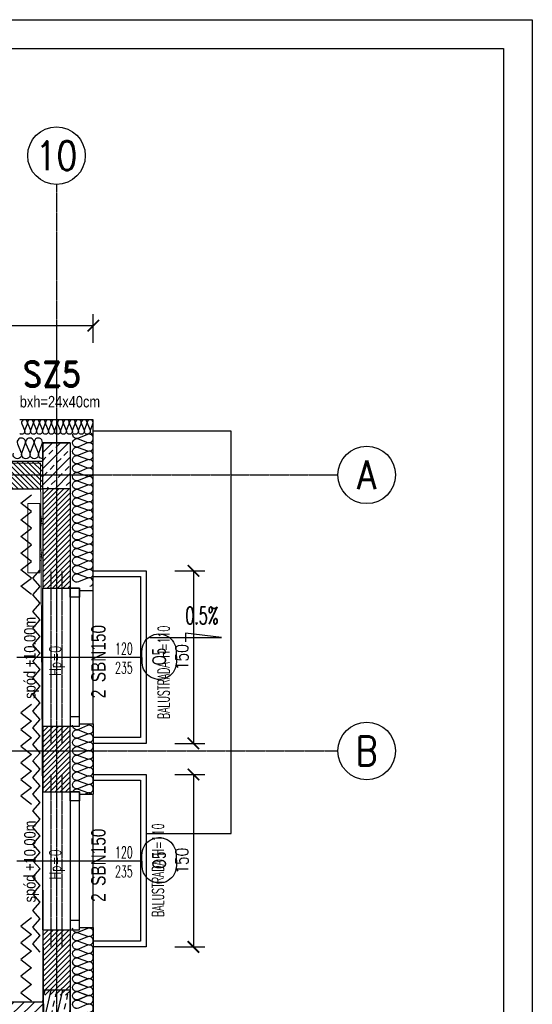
# Model space of a CAD drawing. Header units: millimetres. Extents: x 69081 to 158617, y -37521 to -9534.
# Tile 241 of 256: x 114626 to 115072, y -19109 to -18253. Entities that reach past the tile are written whole.
import ezdxf
from ezdxf.enums import TextEntityAlignment as Align

# ---------------------------------------------------------------- set-up
doc = ezdxf.new("R2010")
doc.units = ezdxf.units.MM
doc.linetypes.add('DO', pattern=[0.8, 0.6, -0.1, 0, -0.1])
doc.linetypes.add('DP', pattern=[0.5, 0.3, -0.2])
for name, color, linetype in [('0_oświetlenie', 7, 'Continuous'), ('A-----SZ', 8, 'Continuous'), ('A-BUD-MA-MATERIALY', 8, 'Continuous'), ('A-MEB', 8, 'Continuous'), ('A-OSI', 8, 'DO'), ('A-SCI', 7, 'Continuous'), ('AM DRZWI ZEWN', 1, 'Continuous'), ('BA_okn', 7, 'Continuous'), ('BA_okp', 2, 'Continuous'), ('BA_okw', 1, 'DP'), ('BA_sym', 7, 'Continuous'), ('BA_TXG', 3, 'Continuous'), ('BA_txs', 2, 'Continuous'), ('BA_WIC', 1, 'Continuous'), ('BI_sym', 7, 'Continuous'), ('BI_szr', 8, 'Continuous'), ('BZ_sym', 7, 'Continuous'), ('JS_OLKA KONSTR', 231, 'Continuous'), ('JS_PODCIĄGI', 1, 'DP'), ('Nadproża', 5, 'DO'), ('R-----OP', 1, 'Continuous'), ('ramka', 1, 'Continuous'), ('słupy', 1, 'Continuous')]:
    doc.layers.add(name, color=color, linetype=linetype)
doc.layers.add('IS_Grzejnik', color=15, linetype='Continuous', lineweight=5)
doc.layers.add('OPIS', color=7, linetype='Continuous', lineweight=25)
doc.styles.add('BIKTBG', font='romand.shx', dxfattribs={"width": 0.9})
doc.styles.add('BIKTS', font='bikromsw.shx', dxfattribs={"width": 0.85})
doc.styles.add('ROMANS', font='romans.shx', dxfattribs={"height": 1})
doc.styles.add('WYM--ROMANSSHX-08', font='ROMANS.SHX', dxfattribs={"width": 0.8})
doc.dimstyles.new('ROMANSSHX-K5002508105012', dxfattribs={"dimscale": 50, "dimtxt": 0.22, "dimasz": 0.2, "dimexe": 0.2, "dimexo": 0.5, "dimgap": 0.09, "dimtad": 1, "dimdec": 3, "dimrnd": 0.5, "dimdsep": 46, "dimtxsty": 'WYM--ROMANSSHX-08', "dimblk1": 'ARCHTICK', "dimblk2": 'ARCHTICK', "dimsah": 1, "dimcen": 0.1, "dimclrd": 1, "dimclre": 1, "dimclrt": 2, "dimadec": 0, "dimazin": 0, "dimtfac": 1, "dimtdec": 3, "dimtix": 1, "dimtmove": 2, "dimatfit": 3, "dimfxl": 0.5, "dimfxlon": 1, "dimtolj": 1, "dimarcsym": 0})

# ---------------------------------------------------------------- blocks, each defined once
blk = doc.blocks.new('_ARCHTICK')
at = {"color": 0, "linetype": 'ByBlock', "const_width": 0.15}
blk.add_lwpolyline([(-0.5, -0.5), (0.5, 0.5)], dxfattribs=at)
blk = doc.blocks.new('*D3071')
at = {"layer": 'A-SCI', "color": 1, "lineweight": -2, "transparency": 16777216}
for p, q in [((114761.14, -18909.01), (114787.22, -18909.01)), ((114777.22, -18909.01), (114777.22, -19059.01)), ((114761.14, -19059.01), (114787.22, -19059.01))]:
    blk.add_line(p, q, dxfattribs=at)
at = {"layer": 'Defpoints', "color": 0, "lineweight": 5, "transparency": 16777216}
for p in [(114736.14, -18909.01), (114736.14, -19059.01), (114777.22, -19059.01)]:
    blk.add_point(p, dxfattribs=at)
at = {"layer": 'A-SCI', "color": 1, "lineweight": -2, "transparency": 16777216, "xscale": 10, "yscale": 10, "zscale": 10}
for p, rotation in [((114777.22, -18909.01), 90), ((114777.22, -19059.01), 270)]:
    blk.add_blockref('_ARCHTICK', p, dxfattribs=dict(at, rotation=rotation))
at = {"layer": 'A-SCI', "color": 2, "transparency": 16777216, "insert": (114767.22, -18984.01), "char_height": 11, "attachment_point": 5, "rotation": 90, "style": 'WYM--ROMANSSHX-08'}
blk.add_mtext('\\A1;150', dxfattribs=at)
blk = doc.blocks.new('enr')
blk.add_circle((0, 0), 0.5)
at = {"style": 'ROMANS', "width": 0.85}
blk.add_attdef('NR', text='', height=0.5, dxfattribs=at).set_placement((0, 0), align=Align.MIDDLE_CENTER)
blk = doc.blocks.new('osie')
at = {"layer": 'A-OSI'}
for p, q in [((20573.6, -41234.89), (20573.6, -44525.44)), ((16633.35, -41487.43), (20818.3, -41487.43)), ((18914.68, -41727.43), (20818.3, -41727.43))]:
    blk.add_line(p, q, dxfattribs=at)
at = {"layer": 'BI_sym', "xscale": 50, "yscale": 50, "zscale": 50}
for p, values in [((20573.6, -41209.89), {'NR': '10'}), ((20843.3, -41487.43), {'NR': 'A'}), ((20843.3, -41727.43), {'NR': 'B'})]:
    blk.add_blockref('enr', p, dxfattribs=at).add_auto_attribs(values)
blk = doc.blocks.new('*D3062')
at = {"layer": 'A-SCI', "color": 1, "lineweight": -2, "transparency": 16777216}
for p, q in [((114761.14, -18731.98), (114787.22, -18731.98)), ((114777.22, -18731.98), (114777.22, -18881.98)), ((114761.14, -18881.98), (114787.22, -18881.98))]:
    blk.add_line(p, q, dxfattribs=at)
at = {"layer": 'Defpoints', "color": 0, "lineweight": 5, "transparency": 16777216}
for p in [(114736.14, -18731.98), (114736.14, -18881.98), (114777.22, -18881.98)]:
    blk.add_point(p, dxfattribs=at)
at = {"layer": 'A-SCI', "color": 1, "lineweight": -2, "transparency": 16777216, "xscale": 10, "yscale": 10, "zscale": 10}
for p, rotation in [((114777.22, -18731.98), 90), ((114777.22, -18881.98), 270)]:
    blk.add_blockref('_ARCHTICK', p, dxfattribs=dict(at, rotation=rotation))
at = {"layer": 'A-SCI', "color": 2, "transparency": 16777216, "insert": (114767.22, -18806.98), "char_height": 11, "attachment_point": 5, "rotation": 90, "style": 'WYM--ROMANSSHX-08'}
blk.add_mtext('\\A1;150', dxfattribs=at)
blk = doc.blocks.new('*D3051')
at = {"layer": 'A-SCI', "color": 1, "lineweight": -2, "transparency": 16777216}
for p, q in [((113151.14, -18533.87), (113151.14, -18508.87)), ((114690.14, -18533.87), (114690.14, -18508.87)), ((113151.14, -18518.87), (114690.14, -18518.87))]:
    blk.add_line(p, q, dxfattribs=at)
at = {"layer": 'Defpoints', "color": 0, "lineweight": 5, "transparency": 16777216}
for p in [(114690.14, -18518.87), (114690.14, -18580.59), (113151.14, -18600.59)]:
    blk.add_point(p, dxfattribs=at)
at = {"layer": 'A-SCI', "color": 1, "lineweight": -2, "transparency": 16777216, "xscale": 10, "yscale": 10, "zscale": 10, "rotation": 180}
blk.add_blockref('_ARCHTICK', (113151.14, -18518.87), dxfattribs=at)
at = {"layer": 'A-SCI', "color": 1, "lineweight": -2, "transparency": 16777216, "xscale": 10, "yscale": 10, "zscale": 10}
blk.add_blockref('_ARCHTICK', (114690.14, -18518.87), dxfattribs=at)
at = {"layer": 'A-SCI', "color": 2, "transparency": 16777216, "insert": (113920.64, -18508.87), "char_height": 11, "attachment_point": 5, "style": 'WYM--ROMANSSHX-08'}
blk.add_mtext('\\A1;1539', dxfattribs=at)
blk = doc.blocks.new('symnadpr')
at = {"style": 'BIKTS', "width": 0.8}
blk.add_attdef('SZT_NADPR', text='', height=25, dxfattribs=at).set_placement((-48.7, -11.7), align=Align.RIGHT)
blk.add_attdef('NAZNADPR', (-42.6, -11.7), '', height=25, dxfattribs=at)
blk = doc.blocks.new('A$C04435ce7')
at = {"layer": 'BI_szr'}
h = blk.add_hatch(dxfattribs=at)
h.set_pattern_fill('BIK_ZELBET', color=256, scale=5, style=0)
h.set_pattern_definition([(45, (5449.092, -13331.315), (-7.071068, 7.071068), []), (45, (5456.163, -13331.315), (-7.071068, 7.071068), [5, -3.5])])
h.paths.add_polyline_path([(3962.09, 2694.37), (3986.09, 2694.37), (3986.09, 2654.37), (3962.09, 2654.37)])
h = blk.add_hatch(dxfattribs=at)
h.set_pattern_fill('BIK_ZELBET', color=256, scale=5, angle=32, style=0)
h.set_pattern_definition([(77, (3980.602, 2213.061), (-9.7437, 2.2495), []), (77, (3986.599, 2216.808), (-9.7437, 2.2495), [5, -3.5])])
h.paths.add_polyline_path([(3962.09, 2194.37), (3986.09, 2194.37), (3986.09, 2218.37), (3962.09, 2218.37)])
at = {"layer": 'Nadproża', "ltscale": 0.75}
for p, q in [((3969.1, 2582.98), (3969.1, 2432.98)), ((3978.68, 2582.98), (3978.68, 2432.98)), ((3969.1, 2405.95), (3969.1, 2255.95)), ((3978.68, 2405.95), (3978.68, 2255.95))]:
    blk.add_line(p, q, dxfattribs=at)
at = {"layer": 'słupy', "color": 4}
for points in [[(3962.09, 2694.37), (3986.09, 2694.37), (3986.09, 2654.37), (3962.09, 2654.37)], [(3962.09, 2194.37), (3986.09, 2194.37), (3986.09, 2218.37), (3962.09, 2218.37)]]:
    blk.add_lwpolyline(points, close=True, dxfattribs=at)
at = {"layer": 'BZ_sym'}
ref = blk.add_blockref('symnadpr', (4010.52, 2507.59), dxfattribs=dict(at, xscale=0.5, yscale=0.5, zscale=0.5, rotation=90))
ref.add_attrib('naznadpr', 'SBN150', (4016.77, 2486.09), dxfattribs={"height": 12.5, "rotation": 90, "style": 'BIKTS', "width": 0.8})
ref.add_attrib('szt_nadpr', '2', dxfattribs={"height": 12.5, "rotation": 90, "style": 'BIKTS', "width": 0.8}).set_placement((4016.77, 2479.64), align=Align.RIGHT)
ref = blk.add_blockref('symnadpr', (4010.52, 2330.57), dxfattribs=dict(at, xscale=0.5, yscale=0.5, zscale=0.5, rotation=90))
ref.add_attrib('naznadpr', 'SBN150', (4016.77, 2309.07), dxfattribs={"height": 12.5, "rotation": 90, "style": 'BIKTS', "width": 0.8})
ref.add_attrib('szt_nadpr', '2', dxfattribs={"height": 12.5, "rotation": 90, "style": 'BIKTS', "width": 0.8}).set_placement((4016.77, 2302.62), align=Align.RIGHT)
at = {"layer": 'BA_TXG', "style": 'BIKTBG', "width": 0.9}
blk.add_text('SZ5', height=22, rotation=0, dxfattribs=at).set_placement((3970.1, 2742.97), align=Align.CENTER)
at = {"layer": 'OPIS', "insert": (4012.01, 2734.99), "char_height": 10, "width": 174.3659, "attachment_point": 3, "style": 'WYM--ROMANSSHX-08'}
blk.add_mtext('{\\fArial|b0|i0|c238|p34;bxh=24x40cm}', dxfattribs=at)
at = {"layer": 'OPIS', "char_height": 10, "width": 160, "attachment_point": 1, "rotation": 90, "style": 'WYM--ROMANSSHX-08'}
for insert in [(3945.93, 2471.72), (3945.93, 2294.7)]:
    blk.add_mtext('{\\fArial|b0|i0|c238|p34;spód +10.00m}', dxfattribs=dict(at, insert=insert))
blk = doc.blocks.new('grzejniki pietro 2')
at = {"layer": 'IS_Grzejnik', "extrusion": (0, 0, -1), "elevation": -289.1}
blk.add_lwpolyline([(-20623.77, -40937), (-20623.77, -40997), (-20613.27, -40997), (-20613.27, -40937)], close=True, dxfattribs=at)
at = {"layer": 'IS_Grzejnik', "elevation": 289.1}
for points in [[(20623.77, -40947.5), (20623.77, -40950.84), (20625.17, -40950.84), (20625.17, -40953.17), (20623.77, -40953.17), (20623.77, -40956.5), (20624.77, -40956.5), (20624.77, -40954.17), (20626.17, -40954.17), (20626.17, -40949.84), (20624.77, -40949.84), (20624.77, -40947.5)], [(20623.77, -40977.5), (20623.77, -40980.84), (20625.17, -40980.84), (20625.17, -40983.17), (20623.77, -40983.17), (20623.77, -40986.5), (20624.77, -40986.5), (20624.77, -40984.17), (20626.17, -40984.17), (20626.17, -40979.84), (20624.77, -40979.84), (20624.77, -40977.5)]]:
    blk.add_lwpolyline(points, close=True, dxfattribs=at)
blk = doc.blocks.new('symdrz')
blk.add_lwpolyline([(-10, -30, -1), (-10, 30), (10, 30, -1), (10, -30)], format="xyb", close=True)
at = {"style": 'BIKTS', "width": 0.8}
blk.add_attdef('SZERDRZ', text='', height=25, dxfattribs=at).set_placement((77.1, 8.8), align=Align.CENTER)
blk.add_attdef('SYMDRZ', text='', height=25, dxfattribs=at).set_placement((0, 0), align=Align.MIDDLE)
blk.add_attdef('WYSDRZ', text='', height=25, dxfattribs=at).set_placement((77.1, -9.5), align=Align.TOP_CENTER)
blk = doc.blocks.new('A$C3901f979')
at = {"layer": 'AM DRZWI ZEWN'}
ref = blk.add_blockref('symdrz', (3909.49, 2584.46), dxfattribs=dict(at, xscale=0.4950000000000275, yscale=0.4950000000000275, zscale=0.4950000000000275, rotation=91.31345348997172))
ref.add_attrib('Symdrz', 'O5', dxfattribs={"layer": 'BA_sym', "height": 12, "rotation": 91.31345, "style": 'BIKTS', "width": 0.7}).set_placement((3909.49, 2584.46), align=Align.MIDDLE_CENTER)
ref = blk.add_blockref('symdrz', (3909.49, 2407.43), dxfattribs=dict(at, xscale=0.4950000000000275, yscale=0.4950000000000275, zscale=0.4950000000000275, rotation=91.31345348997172))
ref.add_attrib('Symdrz', 'O5', dxfattribs={"layer": 'BA_sym', "height": 12, "rotation": 91.31345, "style": 'BIKTS', "width": 0.7}).set_placement((3909.49, 2407.43), align=Align.MIDDLE_CENTER)
blk = doc.blocks.new('*U2991')
for points in [[(0, 0), (0, 837), (900, 837), (900, 0)], [(30, 5), (30, 832), (895, 832), (895, 5)]]:
    blk.add_lwpolyline(points, close=True)

msp = doc.modelspace()

# ---------------------------------------------------------------- hatches: boundary and pattern name
at = {"layer": 'A-----SZ'}
h = msp.add_hatch(dxfattribs=at)
h.set_pattern_fill('ANSI31', color=256, angle=270.0000002)
h.set_pattern_definition([(315, (134600.083, 11015.9974), (2.24506402, 2.24506404), [])])
h.paths.add_polyline_path([(114646.1814, -18636.5849), (114646.1814, -18660.5849), (114345.1814, -18660.5849), (114345.1814, -18636.5849)])
h = msp.add_hatch(dxfattribs=at)
h.set_pattern_fill('ANSI31', color=256, scale=2)
h.set_pattern_definition([(45, (77432.36, 11586.2524), (-4.4901281, 4.4901281), [])])
h.paths.add_polyline_path([(113616.1415, -18660.5941), (113604.1415, -18660.5941), (113604.1415, -18910.5941), (113625.1415, -18910.5941), (113625.1415, -18898.5941), (113616.1415, -18898.5941)])
h.paths.add_polyline_path([(113821.1415, -18696.5941), (113733.1415, -18696.5941), (113733.1415, -18660.5941), (113721.1415, -18660.5941), (113721.1415, -18708.5941), (113821.1415, -18708.5941)])
h.paths.add_polyline_path([(113821.1415, -18898.5941), (113728.1415, -18898.5941), (113728.1415, -18910.5941), (113821.1415, -18910.5941)])
h.paths.add_polyline_path([(113821.1415, -19106.5941), (113195.1415, -19106.5941), (113195.1415, -19121.5941), (113821.1415, -19121.5941)])
h.paths.add_polyline_path([(114646.1415, -19106.5941), (114020.1415, -19106.5941), (114020.1415, -19121.5941), (114646.1415, -19121.5941)])
h.paths.add_polyline_path([(114113.1945, -18898.5941), (114020.1415, -18898.5941), (114020.1415, -18910.5941), (114113.1945, -18910.5941)])
h.paths.add_polyline_path([(114237.1415, -18660.5941), (114225.1415, -18660.5941), (114225.1415, -18898.5941), (114216.1945, -18898.5941), (114216.1945, -18910.5941), (114237.1415, -18910.5941)])
h.paths.add_polyline_path([(114120.1415, -18660.5941), (114108.1415, -18660.5941), (114108.1415, -18696.5941), (114020.1415, -18696.5941), (114020.1415, -18708.5941), (114120.1415, -18708.5941)])
h.paths.add_polyline_path([(114128.1415, -19261.5941), (114020.1415, -19261.5941), (114020.1415, -19273.5941), (114128.1415, -19273.5941)])
h.paths.add_polyline_path([(114287.1415, -19261.5941), (114231.1415, -19261.5941), (114231.1415, -19273.5941), (114275.1415, -19273.5941), (114275.1415, -19421.5941), (114287.1415, -19421.5941)])
h.paths.add_polyline_path([(114646.1415, -19421.5941), (114108.1415, -19421.5941), (114108.1415, -19436.5941), (114646.1415, -19436.5941)])
h.paths.add_polyline_path([(114120.1415, -19373.5941), (114020.1415, -19373.5941), (114020.1415, -19385.5941), (114108.1415, -19385.5941), (114108.1415, -19421.5941), (114120.1415, -19421.5941)])
h.paths.add_polyline_path([(114120.1415, -19436.5941), (114108.1415, -19436.5941), (114108.1415, -19472.5941), (114020.1415, -19472.5941), (114020.1415, -19484.5941), (114120.1415, -19484.5941)])
h.paths.add_polyline_path([(113821.1415, -19373.5941), (113721.1415, -19373.5941), (113721.1415, -19421.5941), (113721.1415, -19484.5941), (113821.1415, -19484.5941), (113821.1415, -19472.5941), (113733.1415, -19472.5941), (113733.1415, -19421.5941), (113733.1415, -19385.5941), (113821.1415, -19385.5941)])
h.paths.add_polyline_path([(114130.1415, -19634.5941), (114020.1415, -19634.5941), (114020.1415, -19646.5941), (114130.1415, -19646.5941)])
h = msp.add_hatch(dxfattribs=at)
h.set_pattern_fill('ANSI31', color=256, angle=0.0000002)
h.set_pattern_definition([(45, (84993.599, 1293.3168), (-2.24506404, 2.24506402), [])])
h.paths.add_polyline_path([(114646.1814, -18660.5849), (114670.1814, -18660.5849), (114670.1814, -18746.9725), (114646.1814, -18746.9725)])
h = msp.add_hatch(dxfattribs=at)
h.set_pattern_fill('ANSI31', color=256, angle=0.0000002)
h.set_pattern_definition([(45, (84993.599, 1086.9292), (-2.24506404, 2.24506402), [])])
h.paths.add_polyline_path([(114646.1814, -18866.9725), (114670.1814, -18866.9725), (114670.1814, -18923.9994), (114646.1814, -18923.9994)])
h = msp.add_hatch(dxfattribs=at)
h.set_pattern_fill('ANSI31', color=256, angle=0.0000002)
h.set_pattern_definition([(45, (84993.599, 909.9023), (-2.24506404, 2.24506402), [])])
h.paths.add_polyline_path([(114646.1814, -19043.9994), (114670.1814, -19043.9994), (114670.1814, -19101.0263), (114646.1814, -19101.0263)])

# ---------------------------------------------------------------- linework, layer by layer
at = {"layer": '0_oświetlenie', "color": 7, "lineweight": 5, "elevation": 1}
msp.add_lwpolyline([(111353.9326, -21359.284), (114660.1136, -21359.284), (114644.1136, -18638.284), (113105.1136, -18638.284), (113105.1136, -19854.284), (112602.3789, -19854.284), (112319.9319, -18630.8715), (110820.3763, -18977.0712), (111353.9326, -21359.284)], dxfattribs=at)
at = {"layer": 'A-BUD-MA-MATERIALY'}
for points in [[(114690.1415, -18613.309, -0.52350852), (114687.7127, -18609.806), (114689.8507, -18604.0966, 1.47258809), (114685.0302, -18604.1901), (114687.3462, -18609.7124, -1.47258809), (114682.5257, -18609.806), (114684.6637, -18604.0966, 1.47258809), (114679.8432, -18604.1901), (114682.1592, -18609.7124, -1.47258809), (114677.3387, -18609.806), (114679.4767, -18604.0966, 1.47258809), (114674.6562, -18604.1901), (114676.9722, -18609.7124, -1.47258809), (114672.1517, -18609.806), (114674.2897, -18604.0966, 1.47258809), (114669.4692, -18604.1901), (114671.7852, -18609.7124, -1.47258809), (114666.9647, -18609.806), (114669.1027, -18604.0966, 1.47258809), (114664.2822, -18604.1901), (114666.5982, -18609.7124, -1.47258809), (114661.7777, -18609.806), (114663.9157, -18604.0966, 1.47258809), (114659.0952, -18604.1901), (114661.4112, -18609.7124, -1.47258809), (114656.5907, -18609.806), (114658.7287, -18604.0966, 1.47258809), (114653.9082, -18604.1901), (114656.2242, -18609.7124, -1.47258809), (114651.4037, -18609.806), (114653.5417, -18604.0966, 1.47258809), (114648.7212, -18604.1901), (114651.0372, -18609.7124, -1.47258809), (114646.2167, -18609.806), (114648.3547, -18604.0966, 1.47258809), (114643.5342, -18604.1901), (114645.8502, -18609.7124, -1.47258809), (114641.0297, -18609.806), (114643.1677, -18604.0966, 1.47258809), (114638.3472, -18604.1901), (114640.6632, -18609.7124, -1.47258809), (114635.8427, -18609.806), (114637.9807, -18604.0966, 1.47258809), (114633.1602, -18604.1901), (114635.4762, -18609.7124, -1.47258809), (114630.6557, -18609.806), (114632.7937, -18604.0966, 1.47258809), (114627.9732, -18604.1901), (114630.2892, -18609.7124, -0.80522747), (114626.1415, -18612.6241, -0.80522747)], [(114646.1415, -18634.5943, -0.52350852), (114642.7031, -18629.6352), (114645.7298, -18621.5526, 1.47258809), (114638.9056, -18621.685), (114642.1842, -18629.5028, -1.47258809), (114635.3599, -18629.6352), (114638.3867, -18621.5526, 1.47258809), (114631.5624, -18621.685), (114634.841, -18629.5028, -1.47258809), (114628.0168, -18629.6352), (114631.0435, -18621.5526, 1.47258809), (114624.2192, -18621.685), (114627.4979, -18629.5028, -1.47258809), (114620.6736, -18629.6352)], [(114687.1848, -18686.5941, 1.10555169), (114685.0469, -18679.6075), (114677.2291, -18682.8864, -1.47258809), (114677.0966, -18676.0621), (114685.1793, -18679.0887, 1.47258809), (114685.0467, -18672.2644), (114677.229, -18675.5432, -1.47258809), (114677.0964, -18668.719), (114685.1791, -18671.7455, 1.47258809), (114685.0465, -18664.9212), (114677.2288, -18668.2001, -1.47258809), (114677.0962, -18661.3758), (114685.1789, -18664.4023, 1.47258809), (114685.0464, -18657.5781), (114677.2286, -18660.8569, -1.47258809), (114677.0961, -18654.0327), (114685.1787, -18657.0592, 1.47258809), (114685.0462, -18650.2349), (114677.2284, -18653.5138, -1.47258809), (114677.0959, -18646.6895), (114685.1785, -18649.716, 1.47258809), (114685.046, -18642.8918), (114677.2282, -18646.1706, -1.47258809), (114677.0957, -18639.3463), (114685.1784, -18642.3729, 1.47258809), (114685.0458, -18635.5486), (114677.2281, -18638.8275, -1.47258809), (114677.0955, -18632.0032), (114685.1782, -18635.0297, 1.47258809), (114685.0456, -18628.2055), (114677.2279, -18631.4843, -1.47258809), (114677.0953, -18624.66), (114685.178, -18627.6866, 1.47258809), (114685.0455, -18620.8623), (114677.2277, -18624.1412, -1.47258809), (114677.0952, -18617.3169), (114685.1778, -18620.3434, 1.47258809), (114685.0453, -18613.5192), (114677.2275, -18616.798, -0.55167917), (114672.1402, -18613.2338)], [(114687.1862, -18745.3393, 1.10555169), (114685.0483, -18738.3527), (114677.2306, -18741.6316, -1.47258809), (114677.098, -18734.8073), (114685.1807, -18737.8339, 1.47258809), (114685.0482, -18731.0096), (114677.2304, -18734.2884, -1.47258809), (114677.0979, -18727.4642), (114685.1805, -18730.4907, 1.47258809), (114685.048, -18723.6664), (114677.2302, -18726.9453, -1.47258809), (114677.0977, -18720.121), (114685.1803, -18723.1476, 1.47258809), (114685.0478, -18716.3233), (114677.23, -18719.6021, -1.47258809), (114677.0975, -18712.7779), (114685.1802, -18715.8044, 1.47258809), (114685.0476, -18708.9801), (114677.2299, -18712.259, -1.47258809), (114677.0973, -18705.4347), (114685.18, -18708.4613, 1.47258809), (114685.0474, -18701.637), (114677.2297, -18704.9158, -1.47258809), (114677.0971, -18698.0916), (114685.1798, -18701.1181, 1.47258809), (114685.0473, -18694.2938), (114677.2295, -18697.5727, -1.47258809), (114677.097, -18690.7484), (114685.1796, -18693.775, 1.47258809), (114685.0471, -18686.9507), (114677.2293, -18690.2295, -1.47258809), (114677.0968, -18683.4053), (114685.1794, -18686.4318, 1.47258809), (114685.0469, -18679.6075), (114677.2291, -18682.8864, -1.47258809), (114677.0966, -18676.0621), (114685.1793, -18679.0887, 1.47258809), (114685.0467, -18672.2644), (114677.229, -18675.5432, -0.55167917), (114672.1417, -18671.979)], [(114672.3413, -18924.0086, -0.42204556), (114677.1004, -18921.7657), (114685.183, -18924.7924, 1.47258809), (114685.0506, -18917.9682), (114677.2328, -18921.2468, -1.47258809), (114677.1004, -18914.4225), (114685.183, -18917.4493, 1.47258809), (114685.0506, -18910.625), (114677.2328, -18913.9037, -1.47258809), (114677.1004, -18907.0794), (114685.183, -18910.1061, 1.47258809), (114685.0506, -18903.2819), (114677.2328, -18906.5605, -1.47258809), (114677.1004, -18899.7362), (114685.183, -18902.763, 1.47258809), (114685.0506, -18895.9387), (114677.2328, -18899.2174, -1.47258809), (114677.1004, -18892.3931), (114685.183, -18895.4198, 1.47258809), (114685.0506, -18888.5956), (114677.2328, -18891.8742, -1.47258809), (114677.1004, -18885.0499), (114685.183, -18888.0767, 1.47258809), (114685.0506, -18881.2524), (114677.2328, -18884.5311, -1.47258809), (114677.1004, -18877.7068), (114685.183, -18880.7335, 1.47258809), (114685.0506, -18873.9093), (114677.2328, -18877.1879, -1.47258809), (114677.1004, -18870.3636), (114685.183, -18873.3904, 1.47258809), (114685.0506, -18866.5661), (114677.2328, -18869.8448, -0.55167917), (114672.1456, -18866.2804)], [(114688.971, -18926.0086, 0.29467439), (114685.0506, -18925.3113), (114682.1652, -18926.5214)], [(114677.2328, -19112.1688, -1.47258809), (114677.1004, -19105.3445), (114685.183, -19108.3712, 1.47258809), (114685.0506, -19101.547), (114677.2328, -19104.8256, -1.47258809), (114677.1004, -19098.0013), (114685.183, -19101.0281, 1.47258809), (114685.0506, -19094.2038), (114677.2328, -19097.4825, -1.47258809), (114677.1004, -19090.6582), (114685.183, -19093.6849, 1.47258809), (114685.0506, -19086.8607), (114677.2328, -19090.1393, -1.47258809), (114677.1004, -19083.315), (114685.183, -19086.3418, 1.47258809), (114685.0506, -19079.5175), (114677.2328, -19082.7962, -1.47258809), (114677.1004, -19075.9719), (114685.183, -19078.9986, 1.47258809), (114685.0506, -19072.1744), (114677.2328, -19075.453, -1.47258809), (114677.1004, -19068.6287), (114685.183, -19071.6555, 1.47258809), (114685.0506, -19064.8312), (114677.2328, -19068.1098, -1.47258809), (114677.1004, -19061.2856), (114685.183, -19064.3123, 1.47258809), (114685.0506, -19057.488), (114677.2328, -19060.7667, -1.47258809), (114677.1004, -19053.9424), (114685.183, -19056.9692, 1.47258809), (114685.0506, -19050.1449), (114677.2328, -19053.4235, -1.47258809), (114677.1004, -19046.5993), (114685.183, -19049.626, 1.47258809), (114685.0506, -19042.8017), (114677.2328, -19046.0804, -0.55167917), (114672.1456, -19042.516)], [(114685.183, -19115.6432, 1.47258809), (114685.0506, -19108.8189), (114677.2328, -19112.0976, -1.47258809), (114677.1004, -19105.2733), (114685.183, -19108.3, 1.47258809), (114685.0506, -19101.4758), (114677.2328, -19104.7544, -1.47258809), (114677.1004, -19097.9301), (114685.183, -19100.9569, 1.47258809), (114685.0506, -19094.1326), (114677.2328, -19097.4112, -1.47258809), (114677.1004, -19090.587), (114685.183, -19093.6137, 1.47258809), (114685.0506, -19086.7894), (114677.2328, -19090.0681, -1.47258809), (114677.1004, -19083.2438), (114685.183, -19086.2706, 1.47258809), (114685.0506, -19079.4463), (114677.2328, -19082.7249, -1.47258809), (114677.1004, -19075.9007), (114685.183, -19078.9274, 1.47258809), (114685.0506, -19072.1031), (114677.2328, -19075.3818, -0.55167917), (114672.1456, -19071.8174)], [(114685.183, -19115.7144, 1.47258809), (114685.0506, -19108.8901)]]:
    msp.add_lwpolyline(points, format="xyb", dxfattribs=at)
at = {"layer": 'A-MEB'}
for points in [[(114636.3238, -18680.4727), (114627.088, -18673.252), (114636.3238, -18666.0312)], [(114636.3238, -18694.9142), (114627.088, -18687.6935), (114636.3238, -18680.4727)], [(114636.3238, -18709.3557), (114627.088, -18702.1349), (114636.3238, -18694.9142)], [(114636.3238, -18723.7972), (114627.088, -18716.5764), (114636.3238, -18709.3557)], [(114636.3238, -18738.2386), (114627.088, -18731.0179), (114636.3238, -18723.7972)], [(114643.8879, -18745.6795), (114637.6521, -18738.4588), (114643.8879, -18731.238)], [(114636.3238, -18752.6801), (114627.088, -18745.4594), (114636.3238, -18738.2386)], [(114643.8879, -18760.121), (114637.6521, -18752.9003), (114643.8879, -18745.6795)], [(114643.8879, -18774.5625), (114637.6521, -18767.3417), (114643.8879, -18760.121)], [(114643.8879, -18789.0039), (114637.6521, -18781.7832), (114643.8879, -18774.5625)], [(114643.8879, -18803.4454), (114637.6521, -18796.2247), (114643.8879, -18789.0039)], [(114643.8879, -18817.8869), (114637.6521, -18810.6662), (114643.8879, -18803.4454)], [(114643.8879, -18832.3284), (114637.6521, -18825.1076), (114643.8879, -18817.8869)], [(114643.8879, -18846.7699), (114637.6521, -18839.5491), (114643.8879, -18832.3284)], [(114643.8879, -18861.2113), (114637.6521, -18853.9906), (114643.8879, -18846.7699)], [(114636.3238, -18848.314), (114627.088, -18855.5347), (114636.3238, -18862.7555)], [(114636.3238, -18862.7555), (114627.088, -18869.9762), (114636.3238, -18877.197)], [(114643.8879, -18875.6528), (114637.6521, -18868.4321), (114643.8879, -18861.2113)], [(114636.3238, -18877.197), (114627.088, -18884.4177), (114636.3238, -18891.6384)], [(114643.8879, -18890.0943), (114637.6521, -18882.8736), (114643.8879, -18875.6528)], [(114643.8879, -18904.5358), (114637.6521, -18897.315), (114643.8879, -18890.0943)], [(114636.3238, -18891.6384), (114627.088, -18898.8592), (114636.3238, -18906.0799)], [(114636.3238, -18906.0799), (114627.088, -18913.3007), (114636.3238, -18920.5214)], [(114643.8879, -18918.9773), (114637.6521, -18911.7565), (114643.8879, -18904.5358)], [(114636.3238, -18920.5214), (114627.088, -18927.7421), (114636.3238, -18934.9629)], [(114643.8879, -18933.4187), (114637.6521, -18926.198), (114643.8879, -18918.9773)], [(114643.8879, -18947.8602), (114637.6521, -18940.6395), (114643.8879, -18933.4187)], [(114643.8879, -18962.3017), (114637.6521, -18955.0809), (114643.8879, -18947.8602)], [(114643.8879, -18976.7432), (114637.6521, -18969.5224), (114643.8879, -18962.3017)], [(114643.8879, -18991.1846), (114637.6521, -18983.9639), (114643.8879, -18976.7432)], [(114643.8879, -19005.6261), (114637.6521, -18998.4054), (114643.8879, -18991.1846)], [(114643.8879, -19020.0676), (114637.6521, -19012.8469), (114643.8879, -19005.6261)], [(114643.8879, -19034.5091), (114637.6521, -19027.2883), (114643.8879, -19020.0676)], [(114636.3238, -19033.7296), (114627.088, -19040.9503), (114636.3238, -19048.171)], [(114643.8879, -19048.9506), (114637.6521, -19041.7298), (114643.8879, -19034.5091)], [(114636.3238, -19048.171), (114627.088, -19055.3918), (114636.3238, -19062.6125)], [(114643.8879, -19063.392), (114637.6521, -19056.1713), (114643.8879, -19048.9506)], [(114636.3238, -19062.6125), (114627.088, -19069.8333), (114636.3238, -19077.054)], [(114636.3238, -19077.054), (114627.088, -19084.2747), (114636.3238, -19091.4955)], [(114636.3238, -19091.4955), (114627.088, -19098.7162), (114636.3238, -19105.937)]]:
    msp.add_lwpolyline(points, dxfattribs=at)
at = {"layer": 'A-SCI', "color": 4}
for p, q in [((114690.1415, -18600.5941), (114626.1415, -18600.5941)), ((114690.1415, -18748.9817), (114690.1415, -18600.5941)), ((114646.1415, -18746.9817), (114678.1415, -18746.9817)), ((114646.1415, -18866.9817), (114678.1415, -18866.9817)), ((114646.1415, -18924.0086), (114678.1415, -18924.0086)), ((114646.1415, -19044.0086), (114678.1415, -19044.0086))]:
    msp.add_line(p, q, dxfattribs=at)
at = {"layer": 'A-SCI', "color": 5}
msp.add_line((114020.1415, -19106.5941), (114646.1415, -19106.5941), dxfattribs=at)
at = {"layer": 'A-SCI', "color": 4}
for points in [[(114670.1415, -18620.5941), (114670.1415, -18620.5941), (114670.1415, -18620.5941), (114646.1415, -18620.5941), (114646.1415, -18636.5941)], [(114670.1415, -18620.5941), (114670.1415, -18746.9817)], [(113980.6415, -18636.5941), (114646.1415, -18636.5941)], [(113980.6415, -18636.5941), (114646.1415, -18636.5941)], [(114020.1415, -18660.5941), (114646.1415, -18660.5941), (114646.1415, -18746.9817)], [(114678.1415, -18746.9817), (114678.1415, -18748.9817), (114690.1415, -18748.9817)], [(114678.1415, -18866.9817), (114678.1415, -18864.9817), (114690.1415, -18864.9817)], [(114690.1415, -18864.9817), (114690.1415, -18926.0086)], [(114646.1415, -18866.9817), (114646.1415, -18924.0086)], [(114670.1415, -18924.0086), (114670.1415, -18866.9817)], [(114678.1415, -18924.0086), (114678.1415, -18926.0086), (114690.1415, -18926.0086)], [(114646.1415, -19044.0086), (114646.1415, -19248.5941)], [(114670.1415, -19044.0086), (114670.1415, -19248.5941)], [(114678.1415, -19044.0086), (114678.1415, -19042.0086), (114690.1415, -19042.0086)], [(114690.1415, -19042.0086), (114690.1415, -19250.5941)]]:
    msp.add_lwpolyline(points, dxfattribs=at)
at = {"layer": 'BA_okn'}
for points in [[(114678.1415, -18866.9817), (114678.1415, -18746.9817), (114670.1415, -18746.9817), (114670.1415, -18866.9817)], [(114678.1415, -18746.9817), (114678.1415, -18754.9817), (114670.1415, -18754.9817), (114670.1415, -18746.9817)], [(114678.1415, -18866.9817), (114678.1415, -18858.9817), (114670.1415, -18858.9817), (114670.1415, -18866.9817)], [(114678.1415, -19044.0086), (114678.1415, -18924.0086), (114670.1415, -18924.0086), (114670.1415, -19044.0086)], [(114678.1415, -18924.0086), (114678.1415, -18932.0086), (114670.1415, -18932.0086), (114670.1415, -18924.0086)], [(114678.1415, -19044.0086), (114678.1415, -19036.0086), (114670.1415, -19036.0086), (114670.1415, -19044.0086)]]:
    msp.add_lwpolyline(points, close=True, dxfattribs=at)
at = {"layer": 'BA_okp'}
for points in [[(114736.1415, -18960.3441), (114810.1415, -18960.3441), (114810.1415, -18610.5941), (114690.1415, -18610.5941)], [(114690.1415, -18731.9817), (114736.1415, -18731.9817), (114736.1415, -18881.9817), (114690.1415, -18881.9817)], [(114690.1415, -18736.9817), (114731.1415, -18736.9817), (114731.1415, -18876.9817), (114690.1415, -18876.9817)], [(114690.1415, -18909.0086), (114736.1415, -18909.0086), (114736.1415, -19059.0086), (114690.1415, -19059.0086)], [(114690.1415, -18914.0086), (114731.1415, -18914.0086), (114731.1415, -19054.0086), (114690.1415, -19054.0086)]]:
    msp.add_lwpolyline(points, dxfattribs=at)
at = {"layer": 'BA_okw'}
for p, q in [((114646.1415, -18866.9817), (114646.1415, -18746.9817)), ((114690.1415, -18864.9817), (114690.1415, -18748.9817)), ((114646.1415, -19044.0086), (114646.1415, -18924.0086)), ((114690.1415, -19042.0086), (114690.1415, -18926.0086))]:
    msp.add_line(p, q, dxfattribs=at)
at = {"layer": 'BA_WIC'}
for p, q in [((114623.7381, -18806.9817), (114732.5449, -18806.9817)), ((114623.7381, -18984.0086), (114732.5449, -18984.0086))]:
    msp.add_line(p, q, dxfattribs=at)
at = {"layer": 'JS_PODCIĄGI', "lineweight": -3}
msp.add_line((114626.1415, -18580.5941), (114626.1415, -18580.5941), dxfattribs=at)
at = {"layer": 'R-----OP', "color": 7}
msp.add_lwpolyline([(114739.1612, -18789.8638), (114801.6612, -18789.8638), (114770.4112, -18786.1138), (114770.4112, -18793.6138)], dxfattribs=at)

# ---------------------------------------------------------------- block references
at = {"layer": 'A-SCI', "color": 4}
msp.add_blockref('osie', (94084.5456, 22838.835), dxfattribs=at)
at = {"layer": 'AM DRZWI ZEWN'}
msp.add_blockref('A$C3901f979', (110837.8965, -21391.1009), dxfattribs=at)
at = {"layer": 'IS_Grzejnik'}
msp.add_blockref('grzejniki pietro 2', (94019.9764, 22263.4019, -289.1), dxfattribs=at)
at = {"layer": 'JS_OLKA KONSTR'}
msp.add_blockref('A$C04435ce7', (110684.0499, -21314.9635), dxfattribs=at)
at = {"layer": 'ramka', "ltscale": 0.01, "xscale": 5, "yscale": 5, "zscale": 5}
msp.add_blockref('*U2991', (110571.8456, -22437.8823), dxfattribs=at)

# ---------------------------------------------------------------- texts
at = {"layer": 'BA_txs', "char_height": 10, "width": 211.406726, "attachment_point": 1, "style": 'ROMANS'}
for insert in [(114709.0055, -18794.6629), (114709.0055, -18971.6898)]:
    msp.add_mtext('\\pxse0.96;{\\W0.6;\\C1;120\\P235}', dxfattribs=dict(at, insert=insert))
at = {"layer": 'R-----OP', "attachment_point": 1, "style": 'ROMANS'}
for s, insert, char_height, width, rotation in [('{\\W0.6;\\C2;0.5%}', (114770.3184, -18763.3933), 15, 37.088784, 360), ('\\pxql;{\\W0.6;BALUSTRADA H=110}', (114746.3659, -18860.9015), 10, 237.48282, 90), ('\\pxql;{\\W0.7;Hp=0}', (114651.9801, -18823.2847), 10, 246.829506, 90), ('\\pxql;{\\W0.6;BALUSTRADA H=110}', (114741.3659, -19032.9284), 10, 237.48282, 90), ('\\pxql;{\\W0.7;Hp=0}', (114651.9801, -19000.3116), 10, 246.829506, 90)]:
    msp.add_mtext(s, dxfattribs=dict(at, insert=insert, char_height=char_height, width=width, rotation=rotation))

# ---------------------------------------------------------------- dimensions: what is measured, and where the dimension line sits
at = {"layer": 'A-SCI', "color": 4}
dim = msp.add_linear_dim(base=(114690.1415, -18518.8695), p1=(113151.1415, -18600.5941), p2=(114690.1415, -18580.5941), dimstyle='ROMANSSHX-K5002508105012', override={"dimfxl": 0.3}, dxfattribs=at)
dim.commit()
dim.dimension.update_dxf_attribs({"geometry": '*D3051', "text_midpoint": (113920.6415, -18508.8695)})
for p1, p2, picture, middle in [((114736.1415, -18731.9817), (114736.1415, -18881.9817), '*D3062', (114767.217, -18806.9817)), ((114736.1415, -18909.0086), (114736.1415, -19059.0086), '*D3071', (114767.217, -18984.0086))]:
    dim = msp.add_aligned_dim(p1=p1, p2=p2, distance=41.0755, dimstyle='ROMANSSHX-K5002508105012', dxfattribs=at)
    dim.commit()
    dim.dimension.update_dxf_attribs({"geometry": picture, "text_midpoint": middle})

doc.saveas('drawing.dxf')
